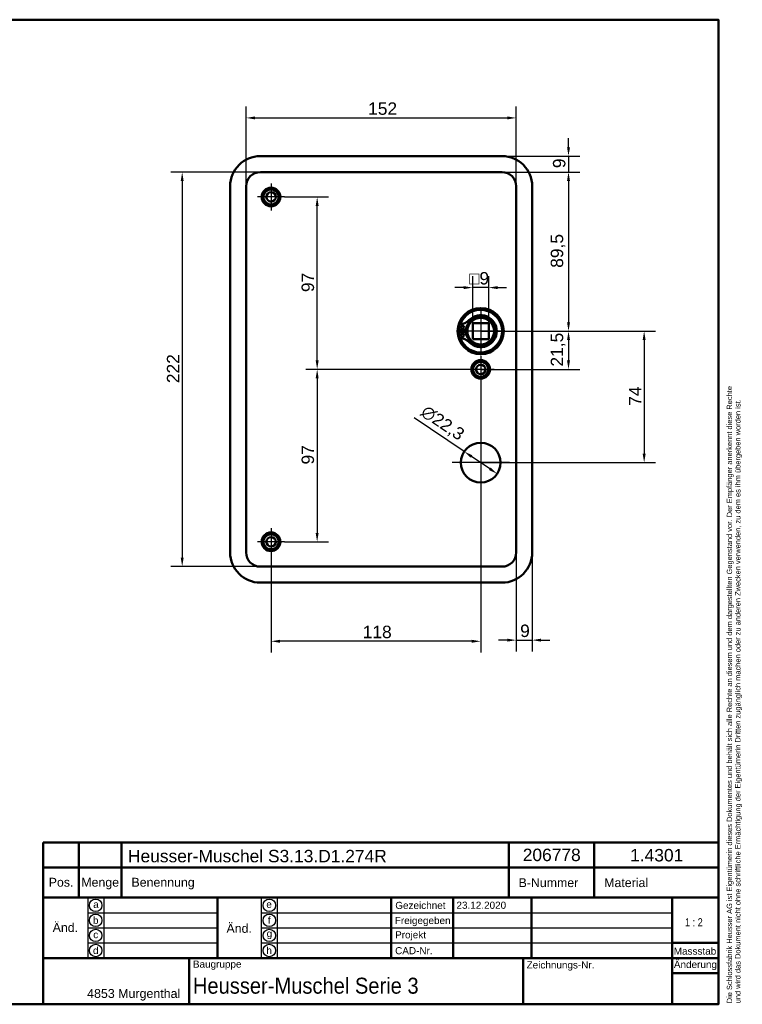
# Model space of a CAD drawing. Header units: millimetres. Extents: x 20 to 833, y 20 to 574.
# Tile 4 of 4: x 427 to 833, y 20 to 574. Entities that reach past the tile are written whole.
import ezdxf
from ezdxf.enums import TextEntityAlignment as Align

# ---------------------------------------------------------------- set-up
doc = ezdxf.new("R2010")
doc.units = ezdxf.units.MM
doc.header["$LTSCALE"] = 2
for name, color, linetype, lineweight in [('Bemaßungen(DIN)', 7, 'Continuous', 25), ('Mittelpunktmarkierung(DIN)', 7, 'Continuous', 25), ('Sichtbare Kanten(DIN)', 7, 'Continuous', 50), ('Skizziergeometrie(DIN)', 7, 'Continuous', 50), ('Skizzierlinie(DIN)', 7, 'Continuous', 25), ('Symbole(DIN)', 7, 'Continuous', 25)]:
    doc.layers.add(name, color=color, linetype=linetype, lineweight=lineweight)
doc.styles.add('Aktuell-DIN', font='arial.ttf')
doc.styles.add('STANDARD-DIN~0', font='arial.ttf')
doc.styles.add('Textstil10', font='arial.ttf')
doc.styles.add('Textstil41', font='arial.ttf', dxfattribs={"width": 0.8})
doc.styles.add('Textstil83', font='arial.ttf', dxfattribs={"width": 0.8})
doc.dimstyles.new('CAD-LAN', dxfattribs={"dimscale": 2, "dimtxt": 3.5, "dimasz": 2.5, "dimexe": 3.175, "dimexo": 0, "dimgap": 0.8, "dimtad": 1, "dimrnd": 1e-08, "dimtxsty": 'STANDARD-DIN~0', "dimcen": 0.09, "dimdle": 10, "dimclrd": 250, "dimclre": 250, "dimclrt": 250, "dimadec": 0, "dimazin": 2, "dimtfac": 1, "dimtmove": 0, "dimatfit": 3, "dimfxl": 1, "dimtolj": 1, "dimtzin": 0, "dimlwd": 25, "dimlwe": 25, "dimarcsym": 0})

# ---------------------------------------------------------------- blocks, each defined once
blk = doc.blocks.new('Ränder Standardrahmen')
at = {"layer": 'Skizziergeometrie(DIN)', "flags": 128}
blk.add_lwpolyline([(10, 10), (10, 287), (410, 287), (410, 10), (10, 10)], dxfattribs=at)
blk = doc.blocks.new('Schriftfelder Heusser')
at = {"layer": 'Skizziergeometrie(DIN)'}
for p, q in [((101, 229.92), (101, 236.92)), ((101, 236.92), (291, 236.92)), ((111, 229.92), (111, 236.92)), ((123, 229.92), (123, 236.92)), ((232, 229.92), (232, 236.92)), ((256, 229.92), (256, 236.92)), ((291, 236.92), (291, 229.92)), ((101, 191.42), (101, 229.92)), ((101, 229.92), (291, 229.92)), ((111, 229.92), (111, 221.42)), ((123, 229.92), (123, 221.42)), ((232, 229.92), (232, 221.42)), ((256, 229.92), (256, 221.42)), ((291, 229.92), (291, 191.42)), ((101, 221.42), (291, 221.42)), ((150, 221.42), (150, 204.42)), ((198.85, 221.42), (198.85, 204.42)), ((216.35, 221.42), (216.35, 204.42)), ((238.35, 221.42), (238.35, 204.42)), ((278, 221.42), (278, 191.42)), ((278, 208.67), (291, 208.67)), ((101, 204.42), (291, 204.42)), ((142, 204.42), (142, 191.42)), ((236, 204.42), (236, 191.42)), ((278, 200.17), (291, 200.17)), ((291, 191.42), (101, 191.42))]:
    blk.add_line(p, q, dxfattribs=at)
at = {"layer": 'Skizzierlinie(DIN)'}
for p, q in [((113.5, 221.42), (113.5, 204.42)), ((118, 221.42), (118, 204.42)), ((162.35, 221.42), (162.35, 204.42)), ((166.85, 221.42), (166.85, 204.42)), ((113.5, 217.17), (150, 217.17)), ((162.35, 217.17), (278, 217.17)), ((113.5, 212.92), (150, 212.92)), ((162.35, 212.92), (278, 212.92)), ((113.5, 208.67), (150, 208.67)), ((162.35, 208.67), (278, 208.67))]:
    blk.add_line(p, q, dxfattribs=at)
for centre in [(115.75, 219.25), (164.6, 219.25), (115.75, 215.04), (164.6, 215.04), (115.75, 210.79), (164.6, 210.79), (115.75, 206.54), (164.6, 206.54)]:
    blk.add_circle(centre, 1.75, dxfattribs=at)
at = {"layer": 'Symbole(DIN)', "color": 7, "insert": (293.33, 191.7), "char_height": 1.5, "width": 182.3003, "attachment_point": 1, "rotation": 90, "line_spacing_factor": 0.944221, "style": 'Aktuell-DIN'}
blk.add_mtext('\\fArial|b0|i0;\\H1.5000;Die Schlossfabrik Heusser AG ist Eigentümerin dieses Dokumentes und behält sich alle Rechte an diesem und dem dargestellten Gegenstand vor. Der Empfänger anerkennt diese Rechte\\Pund wird das Dokument nicht ohne schriftliche Ermächtigung der Eigentümerin Dritten zugänglich machen oder zu anderen Zwecken verwenden, zu dem es ihm übergeben worden ist.\\P ', dxfattribs=at)
at = {"layer": 'Symbole(DIN)', "color": 179, "true_color": 0x262659, "style": 'Aktuell-DIN'}
for s, insert, char_height, attachment_point in [('B-Nummer', (234.74, 225.62), 2.489, 4), ('Material', (265.02, 225.62), 2.489, 5), ('Pos.', (106, 227), 2.489, 2), ('Menge', (117, 227), 2.489, 2), ('Benennung', (125.81, 225.38), 2.489, 4), ('\\fArial|b0|i0;a', (115.81, 219.53), 2, 5), ('\\fArial|b0|i0;e', (164.54, 219.53), 2, 5), ('\\fArial|b0|i0;Gezeichnet', (200.05, 219.23), 2, 4), ('\\fArial|b0|i0;b', (115.75, 215), 2, 5), ('\\fArial|b0|i0;f', (164.55, 215.06), 2, 5), ('\\fArial|b0|i0;Freigegeben', (199.92, 216), 2, 1), ('\\fArial|b0|i0;c', (115.75, 211.01), 2, 5), ('\\fArial|b0|i0;g', (164.63, 211.05), 2, 5), ('\\fArial|b0|i0;Projekt', (200, 211.98), 2, 1), ('\\fArial|b0|i0;d', (115.76, 206.55), 2, 5), ('\\fArial|b0|i0;h', (164.55, 206.57), 2, 5), ('\\fArial|b0|i0;CAD-Nr.', (200, 207.5), 2, 1), ('\\fArial|b0|i0;\\H2.0000;Massstab', (284.39, 206.37), 2, 5), ('\\fArial|b0|i0;\\H2.0000;Baugruppe', (143.1, 203.73), 2, 1), ('\\fArial|b0|i0;Zeichnungs-Nr.', (237, 203.5), 2, 1), ('\\fArial|b0|i0;\\H2.5000;4853 Murgenthal', (113.33, 192.46), 2.5, 7)]:
    blk.add_mtext(s, dxfattribs=dict(at, insert=insert, char_height=char_height, attachment_point=attachment_point))
at = {"layer": 'Symbole(DIN)', "color": 179, "true_color": 0x262659, "attachment_point": 5, "style": 'Aktuell-DIN'}
for s, insert, char_height, width in [('Änd.', (107.21, 213), 2.489, 12.3494), ('Änd.', (156.12, 212.76), 2.489, 12.3494), ('\\fArial|b0|i0;Änderung', (284.51, 202.33), 2, 12.1143)]:
    blk.add_mtext(s, dxfattribs=dict(at, insert=insert, char_height=char_height, width=width))
at = {"layer": 'Symbole(DIN)', "color": 7, "insert": (143.1, 196.62), "char_height": 4.5, "width": 90.18, "attachment_point": 4, "style": 'Aktuell-DIN'}
blk.add_mtext('\\fArial|b0|i0;\\W0.90;\\H4.5000;Heusser-Muschel Serie 3', dxfattribs=at)
at = {"layer": 'Symbole(DIN)', "color": 179, "true_color": 0x262659, "style": 'Textstil10'}
blk.add_attdef('ERSTELLUNGSDATUM_001', (217.26, 218.29), '', height=2, dxfattribs=at)
at = {"layer": 'Symbole(DIN)', "color": 179, "true_color": 0x262659}
for tag, height, style, p in [('AUTOR', 2.49, 'Aktuell-DIN', (240.03, 219.26)), ('KONTROLLDATUM', 2, 'Textstil10', (217.42, 215.04)), ('KONTROLLIERT_VON', 2, 'Textstil10', (239.98, 215.05))]:
    blk.add_attdef(tag, text='', height=height, dxfattribs=dict(at, style=style)).set_placement(p, align=Align.MIDDLE_LEFT)
at = {"layer": 'Symbole(DIN)', "color": 7, "style": 'Textstil83', "width": 0.8}
blk.add_attdef('Anfänglicher_Ansichtsmaßstab_001', (281.57, 213.34), '', height=2.3, dxfattribs=at)
at = {"layer": 'Symbole(DIN)', "color": 179, "true_color": 0x262659, "style": 'Textstil10'}
blk.add_attdef('PROJEKT', text='', height=2, dxfattribs=at).set_placement((217.77, 209.72), align=Align.BOTTOM_LEFT)
at = {"layer": 'Symbole(DIN)', "color": 7, "style": 'Textstil41', "width": 0.8}
blk.add_attdef('STATUS', text='', height=5, dxfattribs=at).set_placement((284.53, 195.86), align=Align.MIDDLE_CENTER)
blk = doc.blocks.new('*D8')
at = {"layer": 'Bemaßungen(DIN)', "color": 250, "linetype": 'Continuous', "lineweight": 25, "true_color": 0x3f3f3f, "transparency": 16777216}
for p, q in [((554.17, 480.26), (554.17, 525.08)), ((706.17, 480.26), (706.17, 525.08)), ((559.17, 518.73), (701.17, 518.73))]:
    blk.add_line(p, q, dxfattribs=at)
at = {"layer": 'Bemaßungen(DIN)', "color": 250, "linetype": 'Continuous', "true_color": 0x3f3f3f, "transparency": 16777216}
for points in [[(559.17, 519.56), (559.17, 517.9), (554.17, 518.73)], [(701.17, 519.56), (701.17, 517.9), (706.17, 518.73)]]:
    blk.add_solid(points, dxfattribs=at)
at = {"layer": 'Defpoints', "color": 0, "linetype": 'Continuous', "transparency": 16777216}
for p in [(706.17, 518.73), (554.17, 480.26), (706.17, 480.26)]:
    blk.add_point(p, dxfattribs=at)
at = {"layer": 'Bemaßungen(DIN)', "color": 250, "linetype": 'Continuous', "lineweight": 25, "true_color": 0x3f3f3f, "transparency": 16777216, "insert": (622.8, 527.48), "char_height": 7, "attachment_point": 1, "style": 'STANDARD-DIN~0'}
blk.add_mtext('\\A1;152', dxfattribs=at)
blk = doc.blocks.new('*D9')
at = {"layer": 'Bemaßungen(DIN)', "color": 250, "linetype": 'Continuous', "lineweight": 25, "true_color": 0x3f3f3f, "transparency": 16777216}
for p, q in [((562.17, 488.26), (511.82, 488.26)), ((518.17, 483.26), (518.17, 271.26)), ((562.17, 266.26), (511.82, 266.26))]:
    blk.add_line(p, q, dxfattribs=at)
at = {"layer": 'Bemaßungen(DIN)', "color": 250, "linetype": 'Continuous', "true_color": 0x3f3f3f, "transparency": 16777216}
for points in [[(517.34, 483.26), (519, 483.26), (518.17, 488.26)], [(517.34, 271.26), (519, 271.26), (518.17, 266.26)]]:
    blk.add_solid(points, dxfattribs=at)
at = {"layer": 'Defpoints', "color": 0, "linetype": 'Continuous', "transparency": 16777216}
for p in [(562.17, 488.26), (518.17, 266.26), (562.17, 266.26)]:
    blk.add_point(p, dxfattribs=at)
at = {"layer": 'Bemaßungen(DIN)', "color": 250, "linetype": 'Continuous', "lineweight": 25, "true_color": 0x3f3f3f, "transparency": 16777216, "insert": (509.54, 369.5), "char_height": 7, "attachment_point": 1, "rotation": 90, "style": 'STANDARD-DIN~0'}
blk.add_mtext('\\A1;222', dxfattribs=at)
blk = doc.blocks.new('*D10')
at = {"layer": 'Bemaßungen(DIN)', "color": 250, "linetype": 'Continuous', "lineweight": 25, "true_color": 0x3f3f3f, "transparency": 16777216}
for p, q in [((698.17, 488.26), (741.94, 488.26)), ((735.59, 483.26), (735.59, 403.76)), ((686.17, 398.76), (741.94, 398.76))]:
    blk.add_line(p, q, dxfattribs=at)
at = {"layer": 'Bemaßungen(DIN)', "color": 250, "linetype": 'Continuous', "true_color": 0x3f3f3f, "transparency": 16777216}
for points in [[(734.76, 483.26), (736.43, 483.26), (735.59, 488.26)], [(734.76, 403.76), (736.43, 403.76), (735.59, 398.76)]]:
    blk.add_solid(points, dxfattribs=at)
at = {"layer": 'Defpoints', "color": 0, "linetype": 'Continuous', "transparency": 16777216}
for p in [(698.17, 488.26), (686.17, 398.76), (735.59, 398.76)]:
    blk.add_point(p, dxfattribs=at)
at = {"layer": 'Bemaßungen(DIN)', "color": 250, "linetype": 'Continuous', "lineweight": 25, "true_color": 0x3f3f3f, "transparency": 16777216, "insert": (725.58, 434.39), "char_height": 7, "attachment_point": 1, "rotation": 90, "style": 'STANDARD-DIN~0'}
blk.add_mtext('\\A1;89,5', dxfattribs=at)
blk = doc.blocks.new('*D11')
at = {"layer": 'Bemaßungen(DIN)', "color": 250, "linetype": 'Continuous', "lineweight": 25, "true_color": 0x3f3f3f, "transparency": 16777216}
for p, q in [((686.17, 398.76), (741.94, 398.76)), ((735.59, 393.76), (735.59, 382.26)), ((686.17, 377.26), (741.94, 377.26))]:
    blk.add_line(p, q, dxfattribs=at)
at = {"layer": 'Bemaßungen(DIN)', "color": 250, "linetype": 'Continuous', "true_color": 0x3f3f3f, "transparency": 16777216}
for points in [[(734.76, 393.76), (736.43, 393.76), (735.59, 398.76)], [(734.76, 382.26), (736.43, 382.26), (735.59, 377.26)]]:
    blk.add_solid(points, dxfattribs=at)
at = {"layer": 'Defpoints', "color": 0, "linetype": 'Continuous', "transparency": 16777216}
for p in [(686.17, 398.76), (686.17, 377.26), (735.59, 377.26)]:
    blk.add_point(p, dxfattribs=at)
at = {"layer": 'Bemaßungen(DIN)', "color": 250, "linetype": 'Continuous', "lineweight": 25, "true_color": 0x3f3f3f, "transparency": 16777216, "insert": (725.58, 378.83), "char_height": 7, "attachment_point": 1, "rotation": 90, "style": 'STANDARD-DIN~0'}
blk.add_mtext('\\A1;21,5', dxfattribs=at)
blk = doc.blocks.new('*D12')
at = {"layer": 'Bemaßungen(DIN)', "color": 250, "linetype": 'Continuous', "lineweight": 25, "true_color": 0x3f3f3f, "transparency": 16777216}
for p, q in [((735.59, 502.26), (735.59, 507.26)), ((698.17, 497.26), (741.94, 497.26)), ((735.59, 497.26), (735.59, 488.26)), ((698.17, 488.26), (741.94, 488.26)), ((735.59, 483.26), (735.59, 478.26))]:
    blk.add_line(p, q, dxfattribs=at)
at = {"layer": 'Bemaßungen(DIN)', "color": 250, "linetype": 'Continuous', "true_color": 0x3f3f3f, "transparency": 16777216}
for points in [[(734.76, 502.26), (736.43, 502.26), (735.59, 497.26)], [(734.76, 483.26), (736.43, 483.26), (735.59, 488.26)]]:
    blk.add_solid(points, dxfattribs=at)
at = {"layer": 'Defpoints', "color": 0, "linetype": 'Continuous', "transparency": 16777216}
for p in [(698.17, 497.26), (698.17, 488.26), (735.59, 488.26)]:
    blk.add_point(p, dxfattribs=at)
at = {"layer": 'Bemaßungen(DIN)', "color": 250, "linetype": 'Continuous', "lineweight": 25, "true_color": 0x3f3f3f, "transparency": 16777216, "insert": (726.84, 490.46), "char_height": 7, "attachment_point": 1, "rotation": 90, "style": 'STANDARD-DIN~0'}
blk.add_mtext('\\A1;9', dxfattribs=at)
blk = doc.blocks.new('*D13')
at = {"layer": 'Bemaßungen(DIN)', "color": 250, "linetype": 'Continuous', "lineweight": 25, "true_color": 0x3f3f3f, "transparency": 16777216}
for p, q in [((686.17, 398.76), (784.52, 398.76)), ((778.17, 393.76), (778.17, 329.76)), ((686.17, 324.76), (784.52, 324.76))]:
    blk.add_line(p, q, dxfattribs=at)
at = {"layer": 'Bemaßungen(DIN)', "color": 250, "linetype": 'Continuous', "true_color": 0x3f3f3f, "transparency": 16777216}
for points in [[(777.34, 393.76), (779, 393.76), (778.17, 398.76)], [(777.34, 329.76), (779, 329.76), (778.17, 324.76)]]:
    blk.add_solid(points, dxfattribs=at)
at = {"layer": 'Defpoints', "color": 0, "linetype": 'Continuous', "transparency": 16777216}
for p in [(686.17, 398.76), (686.17, 324.76), (778.17, 324.76)]:
    blk.add_point(p, dxfattribs=at)
at = {"layer": 'Bemaßungen(DIN)', "color": 250, "linetype": 'Continuous', "lineweight": 25, "true_color": 0x3f3f3f, "transparency": 16777216, "insert": (769.57, 356.79), "char_height": 7, "attachment_point": 1, "rotation": 90, "style": 'STANDARD-DIN~0'}
blk.add_mtext('\\A1;74', dxfattribs=at)
blk = doc.blocks.new('*D14')
at = {"layer": 'Bemaßungen(DIN)', "color": 250, "linetype": 'Continuous', "lineweight": 25, "true_color": 0x3f3f3f, "transparency": 16777216}
for p, q in [((575.82, 474.26), (600.47, 474.26)), ((594.12, 382.26), (594.12, 469.26)), ((686.17, 377.26), (587.77, 377.26))]:
    blk.add_line(p, q, dxfattribs=at)
at = {"layer": 'Bemaßungen(DIN)', "color": 250, "linetype": 'Continuous', "true_color": 0x3f3f3f, "transparency": 16777216}
for points in [[(593.29, 469.26), (594.95, 469.26), (594.12, 474.26)], [(593.29, 382.26), (594.95, 382.26), (594.12, 377.26)]]:
    blk.add_solid(points, dxfattribs=at)
at = {"layer": 'Defpoints', "color": 0, "linetype": 'Continuous', "transparency": 16777216}
for p in [(575.82, 474.26), (594.12, 474.26), (686.17, 377.26)]:
    blk.add_point(p, dxfattribs=at)
at = {"layer": 'Bemaßungen(DIN)', "color": 250, "linetype": 'Continuous', "lineweight": 25, "true_color": 0x3f3f3f, "transparency": 16777216, "insert": (585.37, 420.74), "char_height": 7, "attachment_point": 1, "rotation": 90, "style": 'STANDARD-DIN~0'}
blk.add_mtext('\\A1;97', dxfattribs=at)
blk = doc.blocks.new('*D15')
at = {"layer": 'Bemaßungen(DIN)', "color": 250, "linetype": 'Continuous', "lineweight": 25, "true_color": 0x3f3f3f, "transparency": 16777216}
for p, q in [((686.17, 377.26), (587.77, 377.26)), ((594.12, 372.26), (594.12, 285.26)), ((575.82, 280.26), (600.47, 280.26))]:
    blk.add_line(p, q, dxfattribs=at)
at = {"layer": 'Bemaßungen(DIN)', "color": 250, "linetype": 'Continuous', "true_color": 0x3f3f3f, "transparency": 16777216}
for points in [[(593.29, 372.26), (594.95, 372.26), (594.12, 377.26)], [(593.29, 285.26), (594.95, 285.26), (594.12, 280.26)]]:
    blk.add_solid(points, dxfattribs=at)
at = {"layer": 'Defpoints', "color": 0, "linetype": 'Continuous', "transparency": 16777216}
for p in [(686.17, 377.26), (575.82, 280.26), (594.12, 280.26)]:
    blk.add_point(p, dxfattribs=at)
at = {"layer": 'Bemaßungen(DIN)', "color": 250, "linetype": 'Continuous', "lineweight": 25, "true_color": 0x3f3f3f, "transparency": 16777216, "insert": (585.37, 323.74), "char_height": 7, "attachment_point": 1, "rotation": 90, "style": 'STANDARD-DIN~0'}
blk.add_mtext('\\A1;97', dxfattribs=at)
blk = doc.blocks.new('*D16')
at = {"layer": 'Bemaßungen(DIN)', "color": 250, "linetype": 'Continuous', "lineweight": 25, "true_color": 0x3f3f3f, "transparency": 16777216}
for p, q in [((686.17, 369.61), (686.17, 217.91)), ((568.17, 272.61), (568.17, 217.91)), ((681.17, 224.26), (573.17, 224.26))]:
    blk.add_line(p, q, dxfattribs=at)
at = {"layer": 'Bemaßungen(DIN)', "color": 250, "linetype": 'Continuous', "true_color": 0x3f3f3f, "transparency": 16777216}
for points in [[(573.17, 225.09), (573.17, 223.43), (568.17, 224.26)], [(681.17, 225.09), (681.17, 223.43), (686.17, 224.26)]]:
    blk.add_solid(points, dxfattribs=at)
at = {"layer": 'Defpoints', "color": 0, "linetype": 'Continuous', "transparency": 16777216}
for p in [(686.17, 369.61), (568.17, 272.61), (568.17, 224.26)]:
    blk.add_point(p, dxfattribs=at)
at = {"layer": 'Bemaßungen(DIN)', "color": 250, "linetype": 'Continuous', "lineweight": 25, "true_color": 0x3f3f3f, "transparency": 16777216, "insert": (619.76, 233.01), "char_height": 7, "attachment_point": 1, "style": 'STANDARD-DIN~0'}
blk.add_mtext('\\A1;118', dxfattribs=at)
blk = doc.blocks.new('*D17')
at = {"layer": 'Bemaßungen(DIN)', "color": 250, "linetype": 'Continuous', "lineweight": 25, "true_color": 0x3f3f3f, "transparency": 16777216}
for p, q in [((706.17, 274.26), (706.17, 218.55)), ((715.17, 274.26), (715.17, 218.55)), ((701.17, 224.9), (696.17, 224.9)), ((706.17, 224.9), (715.17, 224.9)), ((720.17, 224.9), (725.17, 224.9))]:
    blk.add_line(p, q, dxfattribs=at)
at = {"layer": 'Bemaßungen(DIN)', "color": 250, "linetype": 'Continuous', "true_color": 0x3f3f3f, "transparency": 16777216}
for points in [[(701.17, 225.74), (701.17, 224.07), (706.17, 224.9)], [(720.17, 225.74), (720.17, 224.07), (715.17, 224.9)]]:
    blk.add_solid(points, dxfattribs=at)
at = {"layer": 'Defpoints', "color": 0, "linetype": 'Continuous', "transparency": 16777216}
for p in [(706.17, 274.26), (715.17, 274.26), (715.17, 224.9)]:
    blk.add_point(p, dxfattribs=at)
at = {"layer": 'Bemaßungen(DIN)', "color": 250, "linetype": 'Continuous', "lineweight": 25, "true_color": 0x3f3f3f, "transparency": 16777216, "insert": (708.37, 233.65), "char_height": 7, "attachment_point": 1, "style": 'STANDARD-DIN~0'}
blk.add_mtext('\\A1;9', dxfattribs=at)
blk = doc.blocks.new('*D18')
at = {"layer": 'Bemaßungen(DIN)', "color": 250, "linetype": 'Continuous', "lineweight": 25, "true_color": 0x3f3f3f, "transparency": 16777216}
for p, q in [((676.93, 331), (648.77, 350.05)), ((691.26, 321.31), (681.07, 328.2))]:
    blk.add_line(p, q, dxfattribs=at)
at = {"layer": 'Bemaßungen(DIN)', "color": 250, "linetype": 'Continuous', "true_color": 0x3f3f3f, "transparency": 16777216}
for points in [[(681.54, 328.89), (680.61, 327.51), (676.93, 331)], [(691.73, 322), (690.8, 320.62), (695.4, 318.51)]]:
    blk.add_solid(points, dxfattribs=at)
at = {"layer": 'Defpoints', "color": 0, "linetype": 'Continuous', "transparency": 16777216}
for p in [(676.93, 331), (695.4, 318.51)]:
    blk.add_point(p, dxfattribs=at)
at = {"layer": 'Bemaßungen(DIN)', "color": 250, "linetype": 'Continuous', "lineweight": 25, "true_color": 0x3f3f3f, "transparency": 16777216, "insert": (655.83, 357.64), "char_height": 7, "attachment_point": 1, "rotation": 325.9334, "style": 'STANDARD-DIN~0'}
blk.add_mtext('\\A1;∅22,3', dxfattribs=at)
blk = doc.blocks.new('*D19')
at = {"layer": 'Bemaßungen(DIN)', "color": 250, "linetype": 'Continuous', "lineweight": 25, "true_color": 0x3f3f3f, "transparency": 16777216}
for p, q in [((681.67, 403.26), (681.67, 429.61)), ((690.67, 403.26), (690.67, 429.61)), ((676.67, 423.26), (671.67, 423.26)), ((690.67, 423.26), (681.67, 423.26)), ((695.67, 423.26), (700.67, 423.26))]:
    blk.add_line(p, q, dxfattribs=at)
at = {"layer": 'Bemaßungen(DIN)', "color": 250, "linetype": 'Continuous', "true_color": 0x3f3f3f, "transparency": 16777216}
for points in [[(676.67, 424.09), (676.67, 422.43), (681.67, 423.26)], [(695.67, 424.09), (695.67, 422.43), (690.67, 423.26)]]:
    blk.add_solid(points, dxfattribs=at)
at = {"layer": 'Defpoints', "color": 0, "linetype": 'Continuous', "transparency": 16777216}
for p in [(681.67, 423.26), (681.67, 403.26), (690.67, 403.26)]:
    blk.add_point(p, dxfattribs=at)
at = {"layer": 'Bemaßungen(DIN)', "color": 250, "linetype": 'Continuous', "lineweight": 25, "true_color": 0x3f3f3f, "transparency": 16777216, "insert": (679.8, 432.01), "char_height": 7, "attachment_point": 1, "style": 'STANDARD-DIN~0'}
blk.add_mtext('\\A1;\\fAIGDT|b0|i0;\\H7.0000;o\\fArial|b0|i0;\\H7.0000;9', dxfattribs=at)

msp = doc.modelspace()

# ---------------------------------------------------------------- linework, layer by layer
at = {"layer": 'Mittelpunktmarkierung(DIN)', "linetype": 'Continuous'}
for p, q in [((568.168, 481.909), (568.168, 466.609)), ((575.818, 474.259), (560.518, 474.259)), ((686.168, 411.259), (686.168, 386.259)), ((698.668, 398.759), (673.668, 398.759)), ((686.168, 384.909), (686.168, 369.609)), ((693.818, 377.259), (678.518, 377.259)), ((686.168, 340.909), (686.168, 308.609)), ((702.318, 324.759), (670.018, 324.759)), ((568.168, 287.909), (568.168, 272.609)), ((575.818, 280.259), (560.518, 280.259))]:
    msp.add_line(p, q, dxfattribs=at)
at = {"layer": 'Sichtbare Kanten(DIN)'}
for p, q in [((562.168, 497.259), (698.168, 497.259)), ((698.168, 488.259), (562.168, 488.259)), ((545.168, 274.259), (545.168, 480.259)), ((554.168, 480.259), (554.168, 274.259)), ((706.168, 274.259), (706.168, 480.259)), ((715.168, 480.259), (715.168, 274.259)), ((674.21, 399.375), (674.21, 402.399)), ((677.91, 399.375), (674.21, 399.375)), ((690.668, 403.259), (681.668, 403.259)), ((681.668, 403.259), (681.668, 394.259)), ((690.668, 394.259), (690.668, 403.259)), ((674.21, 398.142), (677.91, 398.142)), ((674.21, 395.118), (674.21, 398.142)), ((681.668, 394.259), (690.668, 394.259)), ((562.168, 266.259), (698.168, 266.259)), ((698.168, 257.259), (562.168, 257.259))]:
    msp.add_line(p, q, dxfattribs=at)
for centre, radius in [((568.168, 474.259), 5.25), ((568.168, 474.259), 4.25), ((568.168, 474.259), 2.65), ((686.168, 398.759), 13), ((686.168, 398.759), 12.5), ((686.168, 398.759), 8), ((686.168, 398.759), 7.5), ((676.06, 400.99), 0.85), ((676.06, 396.527), 0.85), ((686.168, 377.259), 5.25), ((686.168, 377.259), 4.25), ((686.168, 377.259), 2.65), ((686.168, 324.759), 11.15), ((568.168, 280.259), 5.25), ((568.168, 280.259), 4.25), ((568.168, 280.259), 2.65)]:
    msp.add_circle(centre, radius, dxfattribs=at)
for centre, radius, start, end in [((562.168, 480.259), 17, 90, 180), ((698.168, 480.259), 17, 0, 90), ((562.168, 480.259), 8, 90, 180), ((698.168, 480.259), 8, 0, 90), ((686.168, 398.759), 12, 198.17213, 161.82787), ((673.47, 411.081), 8.678, 274.96705, 315.8591), ((685.435, 398.759), 7.55, 125.6871, 175.31499), ((686.168, 398.759), 9.017, 224.1409, 135.8591), ((686.168, 398.759), 12, 175.21102, 184.78898), ((686.168, 398.759), 9, 176.0711, 183.9289), ((686.168, 398.759), 8.2, 153.63056, 206.36944), ((673.47, 386.436), 8.678, 44.1409, 85.03295), ((685.435, 398.759), 7.55, 184.68501, 234.3129), ((562.168, 274.259), 17, 180, 270), ((562.168, 274.259), 8, 180, 270), ((698.168, 274.259), 8, 270, 0), ((698.168, 274.259), 17, 270, 0)]:
    msp.add_arc(centre, radius, start, end, dxfattribs=at)

# ---------------------------------------------------------------- block references
at = {"xscale": 2, "yscale": 2, "zscale": 2}
msp.add_blockref('Ränder Standardrahmen', (0, 0), dxfattribs=at)
msp.add_blockref('Schriftfelder Heusser', (238, -362.833), dxfattribs=at).add_auto_attribs({'ERSTELLUNGSDATUM_001': '23.12.2020', 'Anfänglicher_Ansichtsmaßstab_001': '1 : 2'})

# ---------------------------------------------------------------- texts
at = {"layer": 'Symbole(DIN)', "color": 7, "char_height": 7, "attachment_point": 1, "style": 'Aktuell-DIN'}
for s, insert, width in [('{\\fArial|b0|i0;\\H7.0000;Heusser-Muschel S3.13.D1.274R}', (487.659, 106.906), 145.65549), ('{\\fArial|b0|i0;\\H7.0000;206778}', (709.83, 107.58), 32.62043), ('{\\fArial|b0|i0;\\H7.0000;1.4301}', (770.274, 107.401), 29.89939)]:
    msp.add_mtext(s, dxfattribs=dict(at, insert=insert, width=width))

# ---------------------------------------------------------------- dimensions: what is measured, and where the dimension line sits
at = {"layer": 'Bemaßungen(DIN)', "color": 250, "linetype": 'Continuous', "lineweight": 25, "true_color": 0x3f3f3f}
for base, p1, p2, angle, override, picture, middle in [((706.168, 518.731), (554.168, 480.259), (706.168, 480.259), 180, {"dimgap": 0.8, "dimdec": 2, "dimtol": 0, "dimlim": 0, "dimtp": 0, "dimtm": 0, "dimtdec": 2, "dimtofl": 0, "dimatfit": 1}, '*D8', (630.168, 518.731)), ((735.593, 488.259), (698.168, 497.259), (698.168, 488.259), 270, {"dimgap": 0.8, "dimdec": 2, "dimtol": 0, "dimlim": 0, "dimtp": 0, "dimtm": 0, "dimtdec": 2, "dimtofl": 1, "dimatfit": 1}, '*D12', (735.593, 492.759)), ((518.168, 266.259), (562.168, 488.259), (562.168, 266.259), 90, {"dimgap": 0.8, "dimdec": 2, "dimtol": 0, "dimlim": 0, "dimtp": 0, "dimtm": 0, "dimtdec": 2, "dimtofl": 0, "dimatfit": 1}, '*D9', (518.168, 377.259)), ((735.593, 398.759), (698.168, 488.259), (686.168, 398.759), 90, {"dimgap": 0.8, "dimdec": 2, "dimtol": 0, "dimlim": 0, "dimtp": 0, "dimtm": 0, "dimtdec": 2, "dimtofl": 0, "dimatfit": 1}, '*D10', (735.593, 443.509)), ((594.12, 474.259), (686.168, 377.259), (575.818, 474.259), 90, {"dimgap": 0.8, "dimdec": 2, "dimtol": 0, "dimlim": 0, "dimtp": 0, "dimtm": 0, "dimtdec": 2, "dimtofl": 0, "dimatfit": 1}, '*D14', (594.12, 425.759)), ((735.593, 377.259), (686.168, 398.759), (686.168, 377.259), 90, {"dimgap": 0.8, "dimdec": 2, "dimtol": 0, "dimlim": 0, "dimtp": 0, "dimtm": 0, "dimtdec": 2, "dimtofl": 0, "dimatfit": 1}, '*D11', (735.593, 388.009)), ((778.168, 324.759), (686.168, 398.759), (686.168, 324.759), 90, {"dimgap": 0.8, "dimdec": 2, "dimtol": 0, "dimlim": 0, "dimtp": 0, "dimtm": 0, "dimtdec": 2, "dimtofl": 0, "dimatfit": 1}, '*D13', (778.168, 361.759)), ((594.12, 280.259), (686.168, 377.259), (575.818, 280.259), 90, {"dimgap": 0.8, "dimdec": 2, "dimtol": 0, "dimlim": 0, "dimtp": 0, "dimtm": 0, "dimtdec": 2, "dimtofl": 0, "dimatfit": 1}, '*D15', (594.12, 328.759)), ((568.168, 224.259), (686.168, 369.609), (568.168, 272.609), 180, {"dimgap": 0.8, "dimdec": 2, "dimtol": 0, "dimlim": 0, "dimtp": 0, "dimtm": 0, "dimtdec": 2, "dimtofl": 0, "dimatfit": 1}, '*D16', (627.168, 224.259))]:
    dim = msp.add_linear_dim(base=base, p1=p1, p2=p2, angle=angle, dimstyle='CAD-LAN', override=override, dxfattribs=at)
    dim.commit()
    dim.dimension.update_dxf_attribs({"geometry": picture, "text_midpoint": middle, "dimtype": 160})
dim = msp.add_linear_dim(base=(681.668, 423.259), p1=(690.668, 403.259), p2=(681.668, 403.259), angle=180, text='\\fAIGDT|b0|i0;\\H7.0000;o\\fArial|b0|i0;\\H7.0000;<>', dimstyle='CAD-LAN', override={"dimgap": 0.8, "dimdec": 2, "dimtol": 0, "dimlim": 0, "dimtp": 0, "dimtm": 0, "dimtdec": 2, "dimtofl": 1, "dimatfit": 1}, dxfattribs=at)
dim.commit()
dim.dimension.update_dxf_attribs({"geometry": '*D19', "text_midpoint": (686.168, 423.259), "dimtype": 160})
dim = msp.add_diameter_dim_2p(p1=(695.405, 318.513), p2=(676.932, 331.004), dimstyle='CAD-LAN', override={"dimgap": 0.8, "dimdec": 2, "dimlfac": 1, "dimtol": 0, "dimlim": 0, "dimtp": 0, "dimtm": 0, "dimtdec": 2, "dimatfit": 2}, dxfattribs=at)
dim.commit()
dim.dimension.update_dxf_attribs({"geometry": '*D18', "text_midpoint": (660.779, 341.927), "dimtype": 163})
dim = msp.add_linear_dim(base=(715.168, 224.903), p1=(706.168, 274.259), p2=(715.168, 274.259), dimstyle='CAD-LAN', override={"dimgap": 0.8, "dimdec": 2, "dimtol": 0, "dimlim": 0, "dimtp": 0, "dimtm": 0, "dimtdec": 2, "dimtofl": 1, "dimatfit": 1}, dxfattribs=at)
dim.commit()
dim.dimension.update_dxf_attribs({"geometry": '*D17', "text_midpoint": (710.668, 224.903), "dimtype": 160})

doc.saveas('drawing.dxf')
